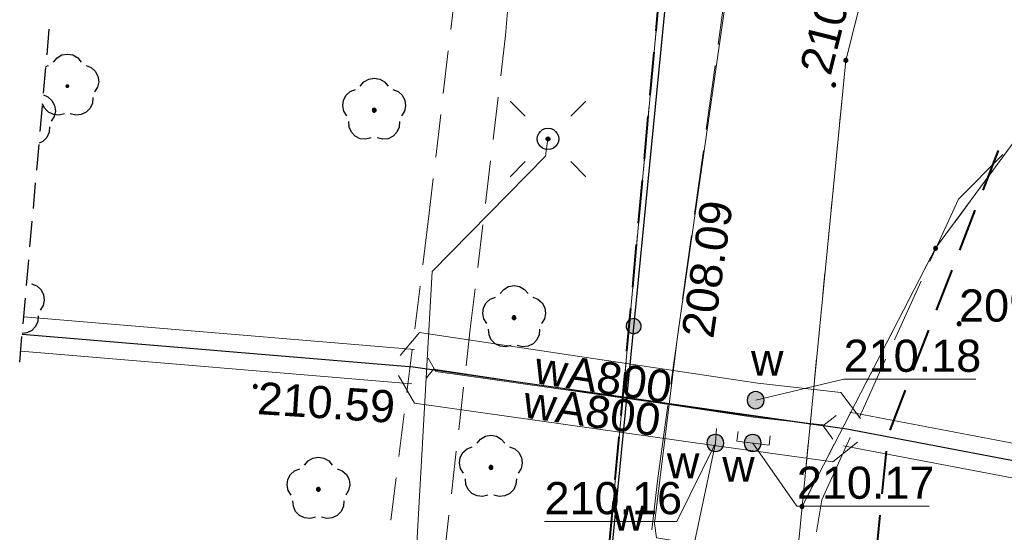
# Model space of a CAD drawing. Header units: metres. Extents: x 7419414 to 7419803, y 5549484 to 5549731.
# Tile 13 of 102: x 7419431 to 7419454, y 5549603 to 5549615. Entities that reach past the tile are written whole.
import ezdxf
from ezdxf.enums import TextEntityAlignment as Align

# ---------------------------------------------------------------- set-up
doc = ezdxf.new("R2010")
doc.units = ezdxf.units.M
doc.header["$MEASUREMENT"] = 0
doc.layers.get('0').update_dxf_attribs({"color": 250})
for name, color, linetype, lineweight in [('EGDE', 7, 'Continuous', 13), ('EGUG', 96, 'Continuous', 13), ('GUPPRZ_O', 7, 'Continuous', 13), ('LINIE ROZGRANICZAJĄCE MPZP', 212, 'Continuous', 0), ('OTKC', 7, 'Continuous', 13), ('OTKJ', 7, 'Continuous', 13), ('OTOO', 7, 'Continuous', 30), ('OTRS_O', 7, 'Continuous', 13), ('SUEP', 1, 'Continuous', 13), ('SULO', 7, 'Continuous', 30), ('SUWP', 5, 'Continuous', 13), ('SUWP_O', 5, 'Continuous', 13), ('SUWW_O', 5, 'Continuous', 13), ('Zakres', 7, 'Continuous', 0)]:
    doc.layers.add(name, color=color, linetype=linetype, lineweight=lineweight)
doc.styles.add('Arial', font='arial.ttf')

msp = doc.modelspace()

# ---------------------------------------------------------------- hatches: boundary and pattern name
at = {"linetype": 'Continuous'}
for points in [[(7419450.45, 5549614.445), (7419450.436, 5549614.447), (7419450.424, 5549614.454), (7419450.414, 5549614.464), (7419450.407, 5549614.476), (7419450.405, 5549614.49), (7419450.407, 5549614.504), (7419450.414, 5549614.516), (7419450.424, 5549614.526), (7419450.436, 5549614.533), (7419450.45, 5549614.535), (7419450.464, 5549614.533), (7419450.476, 5549614.526), (7419450.486, 5549614.516), (7419450.493, 5549614.504), (7419450.495, 5549614.49), (7419450.493, 5549614.476), (7419450.486, 5549614.464), (7419450.476, 5549614.454), (7419450.464, 5549614.447)], [(7419450.17, 5549613.875), (7419450.158, 5549613.877), (7419450.148, 5549613.881), (7419450.138, 5549613.888), (7419450.131, 5549613.897), (7419450.127, 5549613.908), (7419450.125, 5549613.92), (7419450.127, 5549613.932), (7419450.131, 5549613.942), (7419450.138, 5549613.952), (7419450.148, 5549613.959), (7419450.158, 5549613.963), (7419450.17, 5549613.965), (7419450.182, 5549613.963), (7419450.193, 5549613.959), (7419450.202, 5549613.952), (7419450.209, 5549613.942), (7419450.213, 5549613.932), (7419450.215, 5549613.92), (7419450.213, 5549613.908), (7419450.209, 5549613.897), (7419450.202, 5549613.888), (7419450.193, 5549613.881), (7419450.182, 5549613.877)], [(7419439.46, 5549613.285), (7419439.446, 5549613.287), (7419439.434, 5549613.294), (7419439.424, 5549613.304), (7419439.417, 5549613.316), (7419439.415, 5549613.33), (7419439.417, 5549613.344), (7419439.424, 5549613.356), (7419439.434, 5549613.366), (7419439.446, 5549613.373), (7419439.46, 5549613.375), (7419439.474, 5549613.373), (7419439.486, 5549613.366), (7419439.496, 5549613.356), (7419439.503, 5549613.344), (7419439.505, 5549613.33), (7419439.503, 5549613.316), (7419439.496, 5549613.304), (7419439.486, 5549613.294), (7419439.474, 5549613.287)], [(7419443.512, 5549612.615), (7419443.5, 5549612.616), (7419443.49, 5549612.62), (7419443.48, 5549612.626), (7419443.473, 5549612.634), (7419443.468, 5549612.644), (7419443.465, 5549612.654), (7419443.465, 5549612.666), (7419443.469, 5549612.678), (7419443.475, 5549612.689), (7419443.486, 5549612.698), (7419443.497, 5549612.703), (7419443.509, 5549612.705), (7419443.522, 5549612.703), (7419443.531, 5549612.7), (7419443.54, 5549612.693), (7419443.548, 5549612.684), (7419443.553, 5549612.673), (7419443.555, 5549612.661), (7419443.554, 5549612.652), (7419443.551, 5549612.641), (7419443.543, 5549612.63), (7419443.535, 5549612.622), (7419443.524, 5549612.617)], [(7419452.54, 5549610.065), (7419452.526, 5549610.067), (7419452.514, 5549610.074), (7419452.504, 5549610.084), (7419452.497, 5549610.096), (7419452.495, 5549610.11), (7419452.497, 5549610.124), (7419452.504, 5549610.136), (7419452.514, 5549610.146), (7419452.526, 5549610.153), (7419452.54, 5549610.155), (7419452.554, 5549610.153), (7419452.566, 5549610.146), (7419452.576, 5549610.136), (7419452.583, 5549610.124), (7419452.585, 5549610.11), (7419452.583, 5549610.096), (7419452.576, 5549610.084), (7419452.566, 5549610.074), (7419452.554, 5549610.067)], [(7419442.72, 5549608.445), (7419442.706, 5549608.447), (7419442.694, 5549608.454), (7419442.684, 5549608.464), (7419442.677, 5549608.476), (7419442.675, 5549608.49), (7419442.677, 5549608.504), (7419442.684, 5549608.516), (7419442.694, 5549608.526), (7419442.706, 5549608.533), (7419442.72, 5549608.535), (7419442.734, 5549608.533), (7419442.746, 5549608.526), (7419442.756, 5549608.516), (7419442.763, 5549608.504), (7419442.765, 5549608.49), (7419442.763, 5549608.476), (7419442.756, 5549608.464), (7419442.746, 5549608.454), (7419442.734, 5549608.447)], [(7419445.489, 5549608.122), (7419445.445, 5549608.132), (7419445.404, 5549608.154), (7419445.371, 5549608.185), (7419445.347, 5549608.224), (7419445.333, 5549608.268), (7419445.332, 5549608.313), (7419445.342, 5549608.358), (7419445.364, 5549608.398), (7419445.395, 5549608.431), (7419445.434, 5549608.456), (7419445.478, 5549608.469), (7419445.523, 5549608.47), (7419445.568, 5549608.46), (7419445.608, 5549608.438), (7419445.641, 5549608.407), (7419445.666, 5549608.368), (7419445.679, 5549608.325), (7419445.68, 5549608.279), (7419445.67, 5549608.235), (7419445.648, 5549608.194), (7419445.617, 5549608.161), (7419445.578, 5549608.137), (7419445.535, 5549608.124)], [(7419445.489, 5549608.122), (7419445.445, 5549608.132), (7419445.404, 5549608.154), (7419445.371, 5549608.185), (7419445.347, 5549608.224), (7419445.333, 5549608.268), (7419445.332, 5549608.313), (7419445.342, 5549608.358), (7419445.364, 5549608.398), (7419445.395, 5549608.431), (7419445.434, 5549608.456), (7419445.478, 5549608.469), (7419445.523, 5549608.47), (7419445.568, 5549608.46), (7419445.608, 5549608.438), (7419445.641, 5549608.407), (7419445.666, 5549608.368), (7419445.679, 5549608.325), (7419445.68, 5549608.279), (7419445.67, 5549608.235), (7419445.648, 5549608.194), (7419445.617, 5549608.161), (7419445.578, 5549608.137), (7419445.535, 5549608.124)], [(7419453.09, 5549608.305), (7419453.078, 5549608.307), (7419453.067, 5549608.311), (7419453.058, 5549608.318), (7419453.051, 5549608.328), (7419453.047, 5549608.338), (7419453.045, 5549608.35), (7419453.047, 5549608.362), (7419453.051, 5549608.373), (7419453.058, 5549608.382), (7419453.067, 5549608.389), (7419453.078, 5549608.393), (7419453.09, 5549608.395), (7419453.102, 5549608.393), (7419453.112, 5549608.389), (7419453.122, 5549608.382), (7419453.129, 5549608.373), (7419453.133, 5549608.362), (7419453.135, 5549608.35), (7419453.133, 5549608.338), (7419453.129, 5549608.328), (7419453.122, 5549608.318), (7419453.112, 5549608.311), (7419453.102, 5549608.307)], [(7419436.69, 5549606.845), (7419436.678, 5549606.847), (7419436.668, 5549606.851), (7419436.658, 5549606.858), (7419436.651, 5549606.868), (7419436.647, 5549606.878), (7419436.645, 5549606.89), (7419436.647, 5549606.902), (7419436.651, 5549606.913), (7419436.658, 5549606.922), (7419436.668, 5549606.929), (7419436.678, 5549606.933), (7419436.69, 5549606.935), (7419436.702, 5549606.933), (7419436.713, 5549606.929), (7419436.722, 5549606.922), (7419436.729, 5549606.913), (7419436.733, 5549606.902), (7419436.735, 5549606.89), (7419436.733, 5549606.878), (7419436.729, 5549606.868), (7419436.722, 5549606.858), (7419436.713, 5549606.851), (7419436.702, 5549606.847)], [(7419448.35, 5549606.37), (7419448.298, 5549606.377), (7419448.25, 5549606.397), (7419448.209, 5549606.429), (7419448.177, 5549606.47), (7419448.157, 5549606.518), (7419448.15, 5549606.57), (7419448.157, 5549606.622), (7419448.177, 5549606.67), (7419448.209, 5549606.711), (7419448.25, 5549606.743), (7419448.298, 5549606.763), (7419448.35, 5549606.77), (7419448.402, 5549606.763), (7419448.45, 5549606.743), (7419448.491, 5549606.711), (7419448.523, 5549606.67), (7419448.543, 5549606.622), (7419448.55, 5549606.57), (7419448.543, 5549606.518), (7419448.523, 5549606.47), (7419448.491, 5549606.429), (7419448.45, 5549606.397), (7419448.402, 5549606.377)], [(7419447.41, 5549605.37), (7419447.358, 5549605.377), (7419447.31, 5549605.397), (7419447.269, 5549605.429), (7419447.237, 5549605.47), (7419447.217, 5549605.518), (7419447.21, 5549605.57), (7419447.217, 5549605.622), (7419447.237, 5549605.67), (7419447.269, 5549605.711), (7419447.31, 5549605.743), (7419447.358, 5549605.763), (7419447.41, 5549605.77), (7419447.462, 5549605.763), (7419447.51, 5549605.743), (7419447.551, 5549605.711), (7419447.583, 5549605.67), (7419447.603, 5549605.622), (7419447.61, 5549605.57), (7419447.603, 5549605.518), (7419447.583, 5549605.47), (7419447.551, 5549605.429), (7419447.51, 5549605.397), (7419447.462, 5549605.377)], [(7419448.28, 5549605.37), (7419448.228, 5549605.377), (7419448.18, 5549605.397), (7419448.139, 5549605.429), (7419448.107, 5549605.47), (7419448.087, 5549605.518), (7419448.08, 5549605.57), (7419448.087, 5549605.622), (7419448.107, 5549605.67), (7419448.139, 5549605.711), (7419448.18, 5549605.743), (7419448.228, 5549605.763), (7419448.28, 5549605.77), (7419448.332, 5549605.763), (7419448.38, 5549605.743), (7419448.421, 5549605.711), (7419448.453, 5549605.67), (7419448.473, 5549605.622), (7419448.48, 5549605.57), (7419448.473, 5549605.518), (7419448.453, 5549605.47), (7419448.421, 5549605.429), (7419448.38, 5549605.397), (7419448.332, 5549605.377)], [(7419442.18, 5549604.955), (7419442.166, 5549604.957), (7419442.154, 5549604.964), (7419442.144, 5549604.974), (7419442.137, 5549604.986), (7419442.135, 5549605), (7419442.137, 5549605.014), (7419442.144, 5549605.026), (7419442.154, 5549605.036), (7419442.166, 5549605.043), (7419442.18, 5549605.045), (7419442.194, 5549605.043), (7419442.206, 5549605.036), (7419442.216, 5549605.026), (7419442.223, 5549605.014), (7419442.225, 5549605), (7419442.223, 5549604.986), (7419442.216, 5549604.974), (7419442.206, 5549604.964), (7419442.194, 5549604.957)], [(7419438.16, 5549604.445), (7419438.146, 5549604.447), (7419438.134, 5549604.454), (7419438.124, 5549604.464), (7419438.117, 5549604.476), (7419438.115, 5549604.49), (7419438.117, 5549604.504), (7419438.124, 5549604.516), (7419438.134, 5549604.526), (7419438.146, 5549604.533), (7419438.16, 5549604.535), (7419438.174, 5549604.533), (7419438.186, 5549604.526), (7419438.196, 5549604.516), (7419438.203, 5549604.504), (7419438.205, 5549604.49), (7419438.203, 5549604.476), (7419438.196, 5549604.464), (7419438.186, 5549604.454), (7419438.174, 5549604.447)], [(7419449.43, 5549604.045), (7419449.416, 5549604.047), (7419449.404, 5549604.054), (7419449.394, 5549604.064), (7419449.387, 5549604.076), (7419449.385, 5549604.09), (7419449.387, 5549604.104), (7419449.394, 5549604.116), (7419449.404, 5549604.126), (7419449.416, 5549604.133), (7419449.43, 5549604.135), (7419449.444, 5549604.133), (7419449.456, 5549604.126), (7419449.466, 5549604.116), (7419449.473, 5549604.104), (7419449.475, 5549604.09), (7419449.473, 5549604.076), (7419449.466, 5549604.064), (7419449.456, 5549604.054), (7419449.444, 5549604.047)]]:
    msp.add_hatch(color=0, dxfattribs=at).paths.add_polyline_path(points)
msp.add_hatch(color=0).paths.add_polyline_path([(7419432.31, 5549613.845), (7419432.296, 5549613.847), (7419432.284, 5549613.854), (7419432.274, 5549613.864), (7419432.267, 5549613.876), (7419432.265, 5549613.89), (7419432.267, 5549613.904), (7419432.274, 5549613.916), (7419432.284, 5549613.926), (7419432.296, 5549613.933), (7419432.31, 5549613.935), (7419432.324, 5549613.933), (7419432.336, 5549613.926), (7419432.346, 5549613.916), (7419432.353, 5549613.904), (7419432.355, 5549613.89), (7419432.353, 5549613.876), (7419432.346, 5549613.864), (7419432.336, 5549613.854), (7419432.324, 5549613.847)])

# ---------------------------------------------------------------- linework, layer by layer
at = {"color": 0, "linetype": 'Continuous'}
for p, q in [((7419442.626, 5549613.544), (7419442.98, 5549613.19)), ((7419444.394, 5549613.544), (7419444.04, 5549613.19)), ((7419442.626, 5549611.776), (7419442.98, 5549612.13)), ((7419444.394, 5549611.776), (7419444.04, 5549612.13))]:
    msp.add_line(p, q, dxfattribs=at)
at = {"color": 0, "flags": 128}
for points in [[(7419431.986, 5549614.453), (7419432.069, 5549614.553), (7419432.182, 5549614.617), (7419432.31, 5549614.64), (7419432.438, 5549614.617), (7419432.551, 5549614.553), (7419432.634, 5549614.453)], [(7419431.811, 5549614.347), (7419431.874, 5549614.372)], [(7419432.746, 5549614.372), (7419432.866, 5549614.324), (7419432.962, 5549614.237), (7419433.023, 5549614.122), (7419433.041, 5549613.993), (7419433.015, 5549613.866), (7419432.946, 5549613.756)], [(7419431.752, 5549613.686), (7419431.856, 5549613.644), (7419431.952, 5549613.557), (7419432.013, 5549613.442), (7419432.031, 5549613.313), (7419432.005, 5549613.186), (7419431.936, 5549613.076)], [(7419432.241, 5549613.244), (7419432.115, 5549613.212), (7419431.986, 5549613.226), (7419431.869, 5549613.283), (7419431.779, 5549613.377), (7419431.734, 5549613.478)], [(7419432.903, 5549613.625), (7419432.894, 5549613.495), (7419432.841, 5549613.377), (7419432.751, 5549613.283), (7419432.634, 5549613.226), (7419432.505, 5549613.212), (7419432.379, 5549613.244)], [(7419431.893, 5549612.945), (7419431.884, 5549612.815), (7419431.831, 5549612.697), (7419431.741, 5549612.603), (7419431.652, 5549612.56)], [(7419431.476, 5549609.282), (7419431.596, 5549609.234), (7419431.692, 5549609.147), (7419431.753, 5549609.032), (7419431.771, 5549608.903), (7419431.745, 5549608.776), (7419431.676, 5549608.666)], [(7419431.633, 5549608.535), (7419431.624, 5549608.405), (7419431.571, 5549608.287), (7419431.481, 5549608.193), (7419431.364, 5549608.136), (7419431.259, 5549608.125)]]:
    msp.add_lwpolyline(points, dxfattribs=at)
at = {"color": 0, "linetype": 'Continuous', "flags": 128}
for points in [[(7419450.45, 5549614.445), (7419450.464, 5549614.447), (7419450.476, 5549614.454), (7419450.486, 5549614.464), (7419450.493, 5549614.476), (7419450.495, 5549614.49), (7419450.493, 5549614.504), (7419450.486, 5549614.516), (7419450.476, 5549614.526), (7419450.464, 5549614.533), (7419450.45, 5549614.535), (7419450.436, 5549614.533), (7419450.424, 5549614.526), (7419450.414, 5549614.516), (7419450.407, 5549614.504), (7419450.405, 5549614.49), (7419450.407, 5549614.476), (7419450.414, 5549614.464), (7419450.424, 5549614.454), (7419450.436, 5549614.447), (7419450.45, 5549614.445)], [(7419450.125, 5549613.92), (7419450.127, 5549613.908), (7419450.131, 5549613.897), (7419450.138, 5549613.888), (7419450.148, 5549613.881), (7419450.158, 5549613.877), (7419450.17, 5549613.875), (7419450.182, 5549613.877), (7419450.193, 5549613.881), (7419450.202, 5549613.888), (7419450.209, 5549613.897), (7419450.213, 5549613.908), (7419450.215, 5549613.92), (7419450.213, 5549613.932), (7419450.209, 5549613.942), (7419450.202, 5549613.952), (7419450.193, 5549613.959), (7419450.182, 5549613.963), (7419450.17, 5549613.965), (7419450.158, 5549613.963), (7419450.148, 5549613.959), (7419450.138, 5549613.952), (7419450.131, 5549613.942), (7419450.127, 5549613.932), (7419450.125, 5549613.92)], [(7419439.46, 5549613.285), (7419439.474, 5549613.287), (7419439.486, 5549613.294), (7419439.496, 5549613.304), (7419439.503, 5549613.316), (7419439.505, 5549613.33), (7419439.503, 5549613.344), (7419439.496, 5549613.356), (7419439.486, 5549613.366), (7419439.474, 5549613.373), (7419439.46, 5549613.375), (7419439.446, 5549613.373), (7419439.434, 5549613.366), (7419439.424, 5549613.356), (7419439.417, 5549613.344), (7419439.415, 5549613.33), (7419439.417, 5549613.316), (7419439.424, 5549613.304), (7419439.434, 5549613.294), (7419439.446, 5549613.287), (7419439.46, 5549613.285)], [(7419443.51, 5549612.91), (7419443.575, 5549612.901), (7419443.635, 5549612.877), (7419443.687, 5549612.837), (7419443.727, 5549612.785), (7419443.751, 5549612.725), (7419443.76, 5549612.66), (7419443.751, 5549612.595), (7419443.727, 5549612.535), (7419443.687, 5549612.483), (7419443.635, 5549612.443), (7419443.575, 5549612.419), (7419443.51, 5549612.41), (7419443.445, 5549612.419), (7419443.385, 5549612.443), (7419443.333, 5549612.483), (7419443.293, 5549612.535), (7419443.269, 5549612.595), (7419443.26, 5549612.66), (7419443.269, 5549612.725), (7419443.293, 5549612.785), (7419443.333, 5549612.837), (7419443.385, 5549612.877), (7419443.445, 5549612.901), (7419443.51, 5549612.91)], [(7419443.509, 5549612.705), (7419443.522, 5549612.703), (7419443.531, 5549612.7), (7419443.54, 5549612.693), (7419443.548, 5549612.684), (7419443.553, 5549612.673), (7419443.555, 5549612.661), (7419443.554, 5549612.652), (7419443.551, 5549612.641), (7419443.543, 5549612.63), (7419443.535, 5549612.622), (7419443.524, 5549612.617), (7419443.512, 5549612.615), (7419443.5, 5549612.616), (7419443.49, 5549612.62), (7419443.48, 5549612.626), (7419443.473, 5549612.634), (7419443.468, 5549612.644), (7419443.465, 5549612.654), (7419443.465, 5549612.666), (7419443.469, 5549612.678), (7419443.475, 5549612.689), (7419443.486, 5549612.698), (7419443.497, 5549612.703), (7419443.509, 5549612.705)], [(7419452.54, 5549610.065), (7419452.554, 5549610.067), (7419452.566, 5549610.074), (7419452.576, 5549610.084), (7419452.583, 5549610.096), (7419452.585, 5549610.11), (7419452.583, 5549610.124), (7419452.576, 5549610.136), (7419452.566, 5549610.146), (7419452.554, 5549610.153), (7419452.54, 5549610.155), (7419452.526, 5549610.153), (7419452.514, 5549610.146), (7419452.504, 5549610.136), (7419452.497, 5549610.124), (7419452.495, 5549610.11), (7419452.497, 5549610.096), (7419452.504, 5549610.084), (7419452.514, 5549610.074), (7419452.526, 5549610.067), (7419452.54, 5549610.065)], [(7419442.72, 5549608.445), (7419442.734, 5549608.447), (7419442.746, 5549608.454), (7419442.756, 5549608.464), (7419442.763, 5549608.476), (7419442.765, 5549608.49), (7419442.763, 5549608.504), (7419442.756, 5549608.516), (7419442.746, 5549608.526), (7419442.734, 5549608.533), (7419442.72, 5549608.535), (7419442.706, 5549608.533), (7419442.694, 5549608.526), (7419442.684, 5549608.516), (7419442.677, 5549608.504), (7419442.675, 5549608.49), (7419442.677, 5549608.476), (7419442.684, 5549608.464), (7419442.694, 5549608.454), (7419442.706, 5549608.447), (7419442.72, 5549608.445)], [(7419445.523, 5549608.47), (7419445.478, 5549608.469), (7419445.434, 5549608.456), (7419445.395, 5549608.431), (7419445.364, 5549608.398), (7419445.342, 5549608.358), (7419445.332, 5549608.313), (7419445.333, 5549608.268), (7419445.347, 5549608.224), (7419445.371, 5549608.185), (7419445.404, 5549608.154), (7419445.445, 5549608.132), (7419445.489, 5549608.122), (7419445.535, 5549608.124), (7419445.578, 5549608.137), (7419445.617, 5549608.161), (7419445.648, 5549608.194), (7419445.67, 5549608.235), (7419445.68, 5549608.279), (7419445.679, 5549608.325), (7419445.666, 5549608.368), (7419445.641, 5549608.407), (7419445.608, 5549608.438), (7419445.568, 5549608.46), (7419445.523, 5549608.47)], [(7419445.523, 5549608.47), (7419445.478, 5549608.469), (7419445.434, 5549608.456), (7419445.395, 5549608.431), (7419445.364, 5549608.398), (7419445.342, 5549608.358), (7419445.332, 5549608.313), (7419445.333, 5549608.268), (7419445.347, 5549608.224), (7419445.371, 5549608.185), (7419445.404, 5549608.154), (7419445.445, 5549608.132), (7419445.489, 5549608.122), (7419445.535, 5549608.124), (7419445.578, 5549608.137), (7419445.617, 5549608.161), (7419445.648, 5549608.194), (7419445.67, 5549608.235), (7419445.68, 5549608.279), (7419445.679, 5549608.325), (7419445.666, 5549608.368), (7419445.641, 5549608.407), (7419445.608, 5549608.438), (7419445.568, 5549608.46), (7419445.523, 5549608.47)], [(7419453.045, 5549608.35), (7419453.047, 5549608.338), (7419453.051, 5549608.328), (7419453.058, 5549608.318), (7419453.067, 5549608.311), (7419453.078, 5549608.307), (7419453.09, 5549608.305), (7419453.102, 5549608.307), (7419453.112, 5549608.311), (7419453.122, 5549608.318), (7419453.129, 5549608.328), (7419453.133, 5549608.338), (7419453.135, 5549608.35), (7419453.133, 5549608.362), (7419453.129, 5549608.373), (7419453.122, 5549608.382), (7419453.112, 5549608.389), (7419453.102, 5549608.393), (7419453.09, 5549608.395), (7419453.078, 5549608.393), (7419453.067, 5549608.389), (7419453.058, 5549608.382), (7419453.051, 5549608.373), (7419453.047, 5549608.362), (7419453.045, 5549608.35)], [(7419436.645, 5549606.89), (7419436.647, 5549606.878), (7419436.651, 5549606.868), (7419436.658, 5549606.858), (7419436.668, 5549606.851), (7419436.678, 5549606.847), (7419436.69, 5549606.845), (7419436.702, 5549606.847), (7419436.713, 5549606.851), (7419436.722, 5549606.858), (7419436.729, 5549606.868), (7419436.733, 5549606.878), (7419436.735, 5549606.89), (7419436.733, 5549606.902), (7419436.729, 5549606.913), (7419436.722, 5549606.922), (7419436.713, 5549606.929), (7419436.702, 5549606.933), (7419436.69, 5549606.935), (7419436.678, 5549606.933), (7419436.668, 5549606.929), (7419436.658, 5549606.922), (7419436.651, 5549606.913), (7419436.647, 5549606.902), (7419436.645, 5549606.89)], [(7419448.15, 5549606.57), (7419448.157, 5549606.518), (7419448.177, 5549606.47), (7419448.209, 5549606.429), (7419448.25, 5549606.397), (7419448.298, 5549606.377), (7419448.35, 5549606.37), (7419448.402, 5549606.377), (7419448.45, 5549606.397), (7419448.491, 5549606.429), (7419448.523, 5549606.47), (7419448.543, 5549606.518), (7419448.55, 5549606.57), (7419448.543, 5549606.622), (7419448.523, 5549606.67), (7419448.491, 5549606.711), (7419448.45, 5549606.743), (7419448.402, 5549606.763), (7419448.35, 5549606.77), (7419448.298, 5549606.763), (7419448.25, 5549606.743), (7419448.209, 5549606.711), (7419448.177, 5549606.67), (7419448.157, 5549606.622), (7419448.15, 5549606.57)], [(7419447.21, 5549605.57), (7419447.217, 5549605.518), (7419447.237, 5549605.47), (7419447.269, 5549605.429), (7419447.31, 5549605.397), (7419447.358, 5549605.377), (7419447.41, 5549605.37), (7419447.462, 5549605.377), (7419447.51, 5549605.397), (7419447.551, 5549605.429), (7419447.583, 5549605.47), (7419447.603, 5549605.518), (7419447.61, 5549605.57), (7419447.603, 5549605.622), (7419447.583, 5549605.67), (7419447.551, 5549605.711), (7419447.51, 5549605.743), (7419447.462, 5549605.763), (7419447.41, 5549605.77), (7419447.358, 5549605.763), (7419447.31, 5549605.743), (7419447.269, 5549605.711), (7419447.237, 5549605.67), (7419447.217, 5549605.622), (7419447.21, 5549605.57)], [(7419448.08, 5549605.57), (7419448.087, 5549605.518), (7419448.107, 5549605.47), (7419448.139, 5549605.429), (7419448.18, 5549605.397), (7419448.228, 5549605.377), (7419448.28, 5549605.37), (7419448.332, 5549605.377), (7419448.38, 5549605.397), (7419448.421, 5549605.429), (7419448.453, 5549605.47), (7419448.473, 5549605.518), (7419448.48, 5549605.57), (7419448.473, 5549605.622), (7419448.453, 5549605.67), (7419448.421, 5549605.711), (7419448.38, 5549605.743), (7419448.332, 5549605.763), (7419448.28, 5549605.77), (7419448.228, 5549605.763), (7419448.18, 5549605.743), (7419448.139, 5549605.711), (7419448.107, 5549605.67), (7419448.087, 5549605.622), (7419448.08, 5549605.57)], [(7419442.18, 5549604.955), (7419442.194, 5549604.957), (7419442.206, 5549604.964), (7419442.216, 5549604.974), (7419442.223, 5549604.986), (7419442.225, 5549605), (7419442.223, 5549605.014), (7419442.216, 5549605.026), (7419442.206, 5549605.036), (7419442.194, 5549605.043), (7419442.18, 5549605.045), (7419442.166, 5549605.043), (7419442.154, 5549605.036), (7419442.144, 5549605.026), (7419442.137, 5549605.014), (7419442.135, 5549605), (7419442.137, 5549604.986), (7419442.144, 5549604.974), (7419442.154, 5549604.964), (7419442.166, 5549604.957), (7419442.18, 5549604.955)], [(7419438.16, 5549604.445), (7419438.174, 5549604.447), (7419438.186, 5549604.454), (7419438.196, 5549604.464), (7419438.203, 5549604.476), (7419438.205, 5549604.49), (7419438.203, 5549604.504), (7419438.196, 5549604.516), (7419438.186, 5549604.526), (7419438.174, 5549604.533), (7419438.16, 5549604.535), (7419438.146, 5549604.533), (7419438.134, 5549604.526), (7419438.124, 5549604.516), (7419438.117, 5549604.504), (7419438.115, 5549604.49), (7419438.117, 5549604.476), (7419438.124, 5549604.464), (7419438.134, 5549604.454), (7419438.146, 5549604.447), (7419438.16, 5549604.445)], [(7419449.43, 5549604.045), (7419449.444, 5549604.047), (7419449.456, 5549604.054), (7419449.466, 5549604.064), (7419449.473, 5549604.076), (7419449.475, 5549604.09), (7419449.473, 5549604.104), (7419449.466, 5549604.116), (7419449.456, 5549604.126), (7419449.444, 5549604.133), (7419449.43, 5549604.135), (7419449.416, 5549604.133), (7419449.404, 5549604.126), (7419449.394, 5549604.116), (7419449.387, 5549604.104), (7419449.385, 5549604.09), (7419449.387, 5549604.076), (7419449.394, 5549604.064), (7419449.404, 5549604.054), (7419449.416, 5549604.047), (7419449.43, 5549604.045)]]:
    msp.add_lwpolyline(points, close=True, dxfattribs=at)
for points in [[(7419439.136, 5549613.893), (7419439.219, 5549613.993), (7419439.332, 5549614.057), (7419439.46, 5549614.08), (7419439.588, 5549614.057), (7419439.701, 5549613.993), (7419439.784, 5549613.893)], [(7419438.824, 5549613.196), (7419438.755, 5549613.306), (7419438.729, 5549613.433), (7419438.747, 5549613.562), (7419438.808, 5549613.677), (7419438.904, 5549613.764), (7419439.024, 5549613.812)], [(7419439.896, 5549613.812), (7419440.016, 5549613.764), (7419440.112, 5549613.677), (7419440.173, 5549613.562), (7419440.191, 5549613.433), (7419440.165, 5549613.306), (7419440.096, 5549613.196)], [(7419439.391, 5549612.684), (7419439.265, 5549612.652), (7419439.136, 5549612.666), (7419439.019, 5549612.723), (7419438.929, 5549612.817), (7419438.876, 5549612.935), (7419438.867, 5549613.065)], [(7419440.053, 5549613.065), (7419440.044, 5549612.935), (7419439.991, 5549612.817), (7419439.901, 5549612.723), (7419439.784, 5549612.666), (7419439.655, 5549612.652), (7419439.529, 5549612.684)], [(7419442.396, 5549609.053), (7419442.479, 5549609.153), (7419442.592, 5549609.217), (7419442.72, 5549609.24), (7419442.848, 5549609.217), (7419442.961, 5549609.153), (7419443.044, 5549609.053)], [(7419442.084, 5549608.356), (7419442.015, 5549608.466), (7419441.989, 5549608.593), (7419442.007, 5549608.722), (7419442.068, 5549608.837), (7419442.164, 5549608.924), (7419442.284, 5549608.972)], [(7419443.156, 5549608.972), (7419443.276, 5549608.924), (7419443.372, 5549608.837), (7419443.433, 5549608.722), (7419443.451, 5549608.593), (7419443.425, 5549608.466), (7419443.356, 5549608.356)], [(7419442.651, 5549607.844), (7419442.525, 5549607.812), (7419442.396, 5549607.826), (7419442.279, 5549607.883), (7419442.189, 5549607.977), (7419442.136, 5549608.095), (7419442.127, 5549608.225)], [(7419443.313, 5549608.225), (7419443.304, 5549608.095), (7419443.251, 5549607.977), (7419443.161, 5549607.883), (7419443.044, 5549607.826), (7419442.915, 5549607.812), (7419442.789, 5549607.844)], [(7419441.856, 5549605.563), (7419441.939, 5549605.663), (7419442.052, 5549605.727), (7419442.18, 5549605.75), (7419442.308, 5549605.727), (7419442.421, 5549605.663), (7419442.504, 5549605.563)], [(7419441.544, 5549604.866), (7419441.475, 5549604.976), (7419441.449, 5549605.103), (7419441.467, 5549605.232), (7419441.528, 5549605.347), (7419441.624, 5549605.434), (7419441.744, 5549605.482)], [(7419442.616, 5549605.482), (7419442.736, 5549605.434), (7419442.832, 5549605.347), (7419442.893, 5549605.232), (7419442.911, 5549605.103), (7419442.885, 5549604.976), (7419442.816, 5549604.866)], [(7419437.836, 5549605.053), (7419437.919, 5549605.153), (7419438.032, 5549605.217), (7419438.16, 5549605.24), (7419438.288, 5549605.217), (7419438.401, 5549605.153), (7419438.484, 5549605.053)], [(7419437.524, 5549604.356), (7419437.455, 5549604.466), (7419437.429, 5549604.593), (7419437.447, 5549604.722), (7419437.508, 5549604.837), (7419437.604, 5549604.924), (7419437.724, 5549604.972)], [(7419438.596, 5549604.972), (7419438.716, 5549604.924), (7419438.812, 5549604.837), (7419438.873, 5549604.722), (7419438.891, 5549604.593), (7419438.865, 5549604.466), (7419438.796, 5549604.356)], [(7419442.111, 5549604.354), (7419441.985, 5549604.322), (7419441.856, 5549604.336), (7419441.739, 5549604.393), (7419441.649, 5549604.487), (7419441.596, 5549604.605), (7419441.587, 5549604.735)], [(7419442.773, 5549604.735), (7419442.764, 5549604.605), (7419442.711, 5549604.487), (7419442.621, 5549604.393), (7419442.504, 5549604.336), (7419442.375, 5549604.322), (7419442.249, 5549604.354)], [(7419438.091, 5549603.844), (7419437.965, 5549603.812), (7419437.836, 5549603.826), (7419437.719, 5549603.883), (7419437.629, 5549603.977), (7419437.576, 5549604.095), (7419437.567, 5549604.225)], [(7419438.753, 5549604.225), (7419438.744, 5549604.095), (7419438.691, 5549603.977), (7419438.601, 5549603.883), (7419438.484, 5549603.826), (7419438.355, 5549603.812), (7419438.229, 5549603.844)]]:
    msp.add_lwpolyline(points, dxfattribs=at)
at = {"layer": 'EGDE', "color": 250, "linetype": 'Continuous', "lineweight": 0, "flags": 128}
for points in [[(7419622.687, 5549655.462), (7419619.81, 5549655.03), (7419609.66, 5549653.24), (7419589.07, 5549649.42), (7419557.7, 5549643.96), (7419540.13, 5549643.06), (7419523.27, 5549643.29), (7419509.38, 5549641.39), (7419462.29, 5549628.43), (7419462.45, 5549628.77), (7419446.03, 5549630.99), (7419446.66, 5549622.15), (7419435.73, 5549501.644)], [(7419439.375, 5549501.456), (7419449.43, 5549604.09), (7419450.45, 5549614.49), (7419451.3, 5549617.85), (7419452.51, 5549620.06), (7419454.77, 5549622.45), (7419458.98, 5549625.04), (7419462.38, 5549626.43), (7419462.7, 5549626.56), (7419482.9, 5549629.97), (7419487.71, 5549630.61), (7419562.5, 5549640.55), (7419590.93, 5549644.33), (7419591.23, 5549646.31), (7419603.9, 5549648.9), (7419609.52, 5549650.05), (7419619.85, 5549651.97), (7419622.322, 5549652.355)], [(7419435.73, 5549501.644), (7419446.66, 5549622.15), (7419446.03, 5549630.99), (7419445.69, 5549630.61), (7419433.076, 5549628.608)], [(7419447.714, 5549501.025), (7419450.09, 5549531.19), (7419459.99, 5549593.07), (7419462.12, 5549617.26), (7419462.22, 5549620.86), (7419457.3, 5549616.58), (7419452.54, 5549610.11), (7419449.43, 5549604.09), (7419439.375, 5549501.456)]]:
    msp.add_lwpolyline(points, dxfattribs=at)
msp.add_lwpolyline([(7419462.38, 5549626.43), (7419458.98, 5549625.04), (7419454.77, 5549622.45), (7419452.51, 5549620.06), (7419451.3, 5549617.85), (7419450.45, 5549614.49), (7419449.43, 5549604.09), (7419452.54, 5549610.11), (7419457.3, 5549616.58), (7419462.22, 5549620.86), (7419462.38, 5549626.43)], close=True, dxfattribs=at)
at = {"layer": 'EGUG', "color": 96, "linetype": 'Continuous', "lineweight": 13}
for p, q in [((7419446.005, 5549614.929), (7419446.05, 5549615.427)), ((7419446.05, 5549615.427), (7419446.005, 5549614.929)), ((7419450.568, 5549614.958), (7419450.45, 5549614.49)), ((7419450.45, 5549614.49), (7419450.568, 5549614.958)), ((7419445.915, 5549613.934), (7419445.96, 5549614.431)), ((7419445.96, 5549614.431), (7419445.915, 5549613.934)), ((7419450.45, 5549614.49), (7419450.404, 5549614.017)), ((7419450.404, 5549614.017), (7419450.45, 5549614.49)), ((7419445.824, 5549612.938), (7419445.87, 5549613.436)), ((7419445.87, 5549613.436), (7419445.824, 5549612.938)), ((7419450.355, 5549613.52), (7419450.306, 5549613.022)), ((7419450.306, 5549613.022), (7419450.355, 5549613.52)), ((7419450.257, 5549612.524), (7419450.208, 5549612.027)), ((7419450.208, 5549612.027), (7419450.257, 5549612.524)), ((7419445.734, 5549611.942), (7419445.779, 5549612.44)), ((7419445.779, 5549612.44), (7419445.734, 5549611.942)), ((7419453.587, 5549611.533), (7419453.883, 5549611.935)), ((7419453.883, 5549611.935), (7419453.587, 5549611.533)), ((7419445.644, 5549610.946), (7419445.689, 5549611.444)), ((7419445.689, 5549611.444), (7419445.644, 5549610.946)), ((7419450.16, 5549611.529), (7419450.111, 5549611.032)), ((7419450.111, 5549611.032), (7419450.16, 5549611.529)), ((7419452.994, 5549610.727), (7419453.29, 5549611.13)), ((7419453.29, 5549611.13), (7419452.994, 5549610.727)), ((7419445.553, 5549609.95), (7419445.599, 5549610.448)), ((7419445.599, 5549610.448), (7419445.553, 5549609.95)), ((7419450.062, 5549610.534), (7419450.013, 5549610.036)), ((7419450.013, 5549610.036), (7419450.062, 5549610.534)), ((7419452.54, 5549610.11), (7419452.698, 5549610.324)), ((7419452.698, 5549610.324), (7419452.54, 5549610.11)), ((7419452.247, 5549609.543), (7419452.54, 5549610.11)), ((7419452.54, 5549610.11), (7419452.247, 5549609.543)), ((7419449.964, 5549609.539), (7419449.916, 5549609.041)), ((7419449.916, 5549609.041), (7419449.964, 5549609.539)), ((7419445.463, 5549608.954), (7419445.508, 5549609.452)), ((7419445.508, 5549609.452), (7419445.463, 5549608.954)), ((7419451.788, 5549608.655), (7419452.018, 5549609.099)), ((7419452.018, 5549609.099), (7419451.788, 5549608.655)), ((7419445.373, 5549607.958), (7419445.418, 5549608.456)), ((7419445.418, 5549608.456), (7419445.373, 5549607.958)), ((7419449.867, 5549608.544), (7419449.818, 5549608.046)), ((7419449.818, 5549608.046), (7419449.867, 5549608.544)), ((7419451.329, 5549607.766), (7419451.559, 5549608.211)), ((7419451.559, 5549608.211), (7419451.329, 5549607.766)), ((7419445.282, 5549606.962), (7419445.328, 5549607.46)), ((7419445.328, 5549607.46), (7419445.282, 5549606.962)), ((7419449.769, 5549607.548), (7419449.72, 5549607.051)), ((7419449.72, 5549607.051), (7419449.769, 5549607.548)), ((7419450.87, 5549606.878), (7419451.1, 5549607.322)), ((7419451.1, 5549607.322), (7419450.87, 5549606.878)), ((7419449.672, 5549606.553), (7419449.623, 5549606.056)), ((7419449.623, 5549606.056), (7419449.672, 5549606.553)), ((7419445.192, 5549605.966), (7419445.237, 5549606.464)), ((7419445.237, 5549606.464), (7419445.192, 5549605.966)), ((7419450.411, 5549605.989), (7419450.641, 5549606.434)), ((7419450.641, 5549606.434), (7419450.411, 5549605.989)), ((7419445.102, 5549604.97), (7419445.147, 5549605.468)), ((7419445.147, 5549605.468), (7419445.102, 5549604.97)), ((7419449.574, 5549605.558), (7419449.525, 5549605.06)), ((7419449.525, 5549605.06), (7419449.574, 5549605.558)), ((7419449.952, 5549605.101), (7419450.182, 5549605.545)), ((7419450.182, 5549605.545), (7419449.952, 5549605.101)), ((7419449.43, 5549604.09), (7419449.723, 5549604.657)), ((7419449.723, 5549604.657), (7419449.43, 5549604.09)), ((7419449.476, 5549604.563), (7419449.43, 5549604.09)), ((7419449.43, 5549604.09), (7419449.476, 5549604.563)), ((7419445.011, 5549603.974), (7419445.057, 5549604.472)), ((7419445.057, 5549604.472), (7419445.011, 5549603.974)), ((7419449.43, 5549604.09), (7419449.4, 5549603.779)), ((7419449.4, 5549603.779), (7419449.43, 5549604.09))]:
    msp.add_line(p, q, dxfattribs=at)
at = {"layer": 'GUPPRZ_O', "color": 5, "linetype": 'Continuous', "lineweight": 13, "flags": 128}
for points in [[(7419448.35, 5549606.57), (7419450.4, 5549607.057), (7419453.48, 5549607.057)], [(7419447.41, 5549605.57), (7419446.51, 5549603.737), (7419443.43, 5549603.737)], [(7419448.28, 5549605.57), (7419449.31, 5549604.097), (7419452.39, 5549604.097)]]:
    msp.add_lwpolyline(points, dxfattribs=at)
at = {"layer": 'LINIE ROZGRANICZAJĄCE MPZP', "color": 212, "linetype": 'Continuous', "lineweight": 40}
for p, q in [((7419446.028, 5549615.178), (7419446.118, 5549616.174)), ((7419445.892, 5549613.684), (7419445.982, 5549614.68)), ((7419445.757, 5549612.19), (7419445.847, 5549613.186)), ((7419453.648, 5549611.462), (7419454.009, 5549612.394)), ((7419445.621, 5549610.697), (7419445.712, 5549611.693)), ((7419453.106, 5549610.063), (7419453.467, 5549610.996)), ((7419445.486, 5549609.203), (7419445.576, 5549610.199)), ((7419452.564, 5549608.664), (7419452.925, 5549609.597)), ((7419445.35, 5549607.709), (7419445.441, 5549608.705)), ((7419452.022, 5549607.266), (7419452.383, 5549608.198)), ((7419445.215, 5549606.215), (7419445.305, 5549607.211)), ((7419451.481, 5549605.867), (7419451.842, 5549606.799)), ((7419445.079, 5549604.721), (7419445.17, 5549605.717)), ((7419451.299, 5549604.383), (7419451.395, 5549605.378)), ((7419444.944, 5549603.227), (7419445.034, 5549604.223)), ((7419451.154, 5549602.89), (7419451.25, 5549603.885))]:
    msp.add_line(p, q, dxfattribs=at)
at = {"layer": 'OTKC', "color": 250, "linetype": 'Continuous', "lineweight": 13}
for p, q in [((7419441.245, 5549615.213), (7419441.34, 5549616.02)), ((7419442.586, 5549615.915), (7419442.52, 5549615.07)), ((7419442.52, 5549615.07), (7419442.408, 5549614.132)), ((7419441.069, 5549613.723), (7419441.186, 5549614.716)), ((7419442.348, 5549613.636), (7419442.229, 5549612.643)), ((7419440.894, 5549612.234), (7419441.011, 5549613.227)), ((7419442.17, 5549612.146), (7419442.05, 5549611.154)), ((7419440.74, 5549610.93), (7419440.835, 5549611.737)), ((7419440.59, 5549609.724), (7419440.74, 5549610.93)), ((7419441.991, 5549610.657), (7419441.872, 5549609.664)), ((7419440.405, 5549608.235), (7419440.529, 5549609.228)), ((7419441.812, 5549609.168), (7419441.7, 5549608.23)), ((7419441.7, 5549608.23), (7419441.601, 5549607.369)), ((7419440.221, 5549606.747), (7419440.344, 5549607.739)), ((7419441.544, 5549606.872), (7419441.43, 5549605.879)), ((7419440.036, 5549605.258), (7419440.159, 5549606.25)), ((7419441.373, 5549605.382), (7419441.259, 5549604.388)), ((7419439.851, 5549603.77), (7419439.974, 5549604.762)), ((7419441.201, 5549603.892), (7419441.087, 5549602.898))]:
    msp.add_line(p, q, dxfattribs=at)
at = {"layer": 'OTKJ', "color": 250, "linetype": 'Continuous', "lineweight": 13}
for p, q in [((7419447.474, 5549614.864), (7419447.709, 5549616.555)), ((7419447.198, 5549612.883), (7419447.405, 5549614.369)), ((7419446.923, 5549610.902), (7419447.13, 5549612.388)), ((7419454.106, 5549612.297), (7419453.072, 5549611.255)), ((7419453.072, 5549611.255), (7419452.411, 5549609.799)), ((7419446.647, 5549608.921), (7419446.854, 5549610.407)), ((7419452.205, 5549609.344), (7419451.585, 5549607.978)), ((7419446.372, 5549606.94), (7419446.579, 5549608.426)), ((7419451.378, 5549607.522), (7419450.758, 5549606.156)), ((7419446.068, 5549604.754), (7419446.303, 5549606.445)), ((7419450.552, 5549605.701), (7419449.891, 5549604.245)), ((7419445.927, 5549603.543), (7419446.068, 5549604.754)), ((7419449.891, 5549604.245), (7419449.763, 5549603.497))]:
    msp.add_line(p, q, dxfattribs=at)
at = {"layer": 'OTOO', "color": 250, "linetype": 'Continuous', "lineweight": 30, "flags": 128}
msp.add_lwpolyline([(7419444.531, 5549641.637), (7419444.64, 5549640.1), (7419445.31, 5549634.62), (7419445.56, 5549631.73), (7419446.709, 5549620.537), (7419439.169, 5549543.807), (7419438.208, 5549533.587), (7419436.896, 5549520.462), (7419436.501, 5549516.719)], dxfattribs=at)
at = {"layer": 'SUEP', "color": 1, "linetype": 'Continuous', "lineweight": 13, "flags": 128}
msp.add_lwpolyline([(7419434.32, 5549573.68), (7419434.53, 5549573.52), (7419437.46, 5549574.44), (7419438.73, 5549576.91), (7419439.19, 5549585.19), (7419440.06, 5549596.2), (7419440.81, 5549609.57), (7419443.45, 5549612.26), (7419443.51, 5549612.66)], dxfattribs=at)
at = {"layer": 'SULO', "color": 250, "linetype": 'Continuous', "lineweight": 30, "flags": 128}
msp.add_lwpolyline([(7419431.258, 5549608.111), (7419440.37, 5549607.35), (7419450.47, 5549605.9), (7419462.07, 5549603.69), (7419474.48, 5549602.45), (7419519.42, 5549597.21), (7419544.93, 5549594.06), (7419580.78, 5549589.9), (7419596.52, 5549588), (7419614.53, 5549586.086)], dxfattribs=at)
at = {"layer": 'SUWP', "color": 5, "linetype": 'Continuous', "lineweight": 13}
for p, q in [((7419440.403, 5549607.749), (7419431.293, 5549608.509)), ((7419440.337, 5549606.951), (7419431.223, 5549607.712)), ((7419447.495, 5549606.306), (7419447.995, 5549606.236)), ((7419447.993, 5549606.236), (7419448.743, 5549606.136)), ((7419447.385, 5549605.514), (7419447.885, 5549605.444)), ((7419447.887, 5549605.444), (7419448.637, 5549605.344))]:
    msp.add_line(p, q, dxfattribs=at)
at = {"layer": 'SUWP', "color": 5, "linetype": 'Continuous', "lineweight": 13, "flags": 128}
for points in [[(7419500.56, 5549634.4), (7419482.81, 5549631.37), (7419458.17, 5549626.32), (7419448.26, 5549620.13), (7419446.53, 5549608.05), (7419445.99, 5549603.69), (7419446.04, 5549603.36), (7419446.52, 5549603.28), (7419446.92, 5549603.25)], [(7419450.791, 5549606.139), (7419450.337, 5549606.748), (7419448.402, 5549606.967), (7419440.517, 5549608.149), (7419440.063, 5549607.607)], [(7419440.716, 5549607.552), (7419440.898, 5549607.239), (7419447.496, 5549606.306)], [(7419450.149, 5549605.661), (7419449.903, 5549605.992), (7419448.298, 5549606.173), (7419440.843, 5549607.291), (7419440.677, 5549607.093)], [(7419440.024, 5549607.148), (7419440.402, 5549606.501), (7419447.384, 5549605.514)], [(7419450.221, 5549606.213), (7419449.916, 5549605.97), (7419448.746, 5549606.136)], [(7419614.576, 5549586.484), (7419596.565, 5549588.397), (7419580.827, 5549590.297), (7419544.978, 5549594.457), (7419519.468, 5549597.607), (7419474.523, 5549602.848), (7419462.127, 5549604.086), (7419450.545, 5549606.293)], [(7419447.44, 5549605.91), (7419447.41, 5549605.57), (7419446.92, 5549603.25)], [(7419448.69, 5549605.74), (7419448.66, 5549605.52), (7419448.28, 5549605.57), (7419447.91, 5549605.61), (7419447.94, 5549605.84)], [(7419450.719, 5549605.587), (7419450.144, 5549605.13), (7419448.634, 5549605.344)], [(7419614.483, 5549585.689), (7419596.475, 5549587.603), (7419580.733, 5549589.503), (7419544.882, 5549593.663), (7419519.372, 5549596.813), (7419474.437, 5549602.052), (7419462.013, 5549603.294), (7419450.395, 5549605.507)]]:
    msp.add_lwpolyline(points, dxfattribs=at)
at = {"layer": 'Zakres', "color": 5, "linetype": 'Continuous', "lineweight": 30}
for p, q in [((7419431.836, 5549614.624), (7419431.889, 5549615.222)), ((7419431.836, 5549614.624), (7419431.889, 5549615.222)), ((7419431.756, 5549613.728), (7419431.809, 5549614.325)), ((7419431.756, 5549613.728), (7419431.809, 5549614.325)), ((7419431.677, 5549612.831), (7419431.73, 5549613.429)), ((7419431.677, 5549612.831), (7419431.73, 5549613.429)), ((7419431.597, 5549611.935), (7419431.65, 5549612.532)), ((7419431.597, 5549611.935), (7419431.65, 5549612.532)), ((7419431.518, 5549611.038), (7419431.571, 5549611.636)), ((7419431.518, 5549611.038), (7419431.571, 5549611.636)), ((7419431.438, 5549610.142), (7419431.491, 5549610.74)), ((7419431.438, 5549610.142), (7419431.491, 5549610.74)), ((7419431.359, 5549609.245), (7419431.412, 5549609.843)), ((7419431.359, 5549609.245), (7419431.412, 5549609.843)), ((7419431.279, 5549608.349), (7419431.332, 5549608.947)), ((7419431.279, 5549608.349), (7419431.332, 5549608.947)), ((7419431.2, 5549607.452), (7419431.253, 5549608.05)), ((7419431.2, 5549607.452), (7419431.253, 5549608.05))]:
    msp.add_line(p, q, dxfattribs=at)

# ---------------------------------------------------------------- texts
at = {"layer": 'GUPPRZ_O', "color": 5, "linetype": 'Continuous', "lineweight": 0, "style": 'Arial'}
msp.add_text('208.09', height=0.75, rotation=81.717, dxfattribs=at).set_placement((7419447.359, 5549607.985))
for s, p in [('210.18', (7419450.4, 5549607.23)), ('210.17', (7419449.31, 5549604.27)), ('210.16', (7419443.43, 5549603.91))]:
    msp.add_text(s, height=0.75, dxfattribs=at).set_placement(p)
at = {"layer": 'OTRS_O', "color": 250, "linetype": 'Continuous', "lineweight": 0, "style": 'Arial'}
for s, rotation, p in [('210.06', 75.8034, (7419450.093, 5549614.109)), ('209.85', 359.9998, (7419453.089, 5549608.401)), ('210.59', 356.2709, (7419436.721, 5549606.246))]:
    msp.add_text(s, height=0.75, rotation=rotation, dxfattribs=at).set_placement(p)
at = {"layer": 'SUWP_O', "color": 5, "linetype": 'Continuous', "lineweight": 0, "style": 'Arial'}
for rotation, p in [(351.473, (7419443.16, 5549606.97)), (351.952, (7419442.9, 5549606.17))]:
    msp.add_text('wA800', height=0.75, rotation=rotation, dxfattribs=at).set_placement(p)
at = {"layer": 'SUWW_O', "color": 5, "linetype": 'Continuous', "lineweight": 0, "style": 'Arial'}
for p in [(7419448.24, 5549607.14), (7419446.28, 5549604.75), (7419447.57, 5549604.67)]:
    msp.add_text('w', height=0.75, dxfattribs=at).set_placement(p)
msp.add_text('w', height=0.75, dxfattribs=at).set_placement((7419445.77, 5549603.53), align=Align.RIGHT)

doc.saveas('drawing.dxf')
